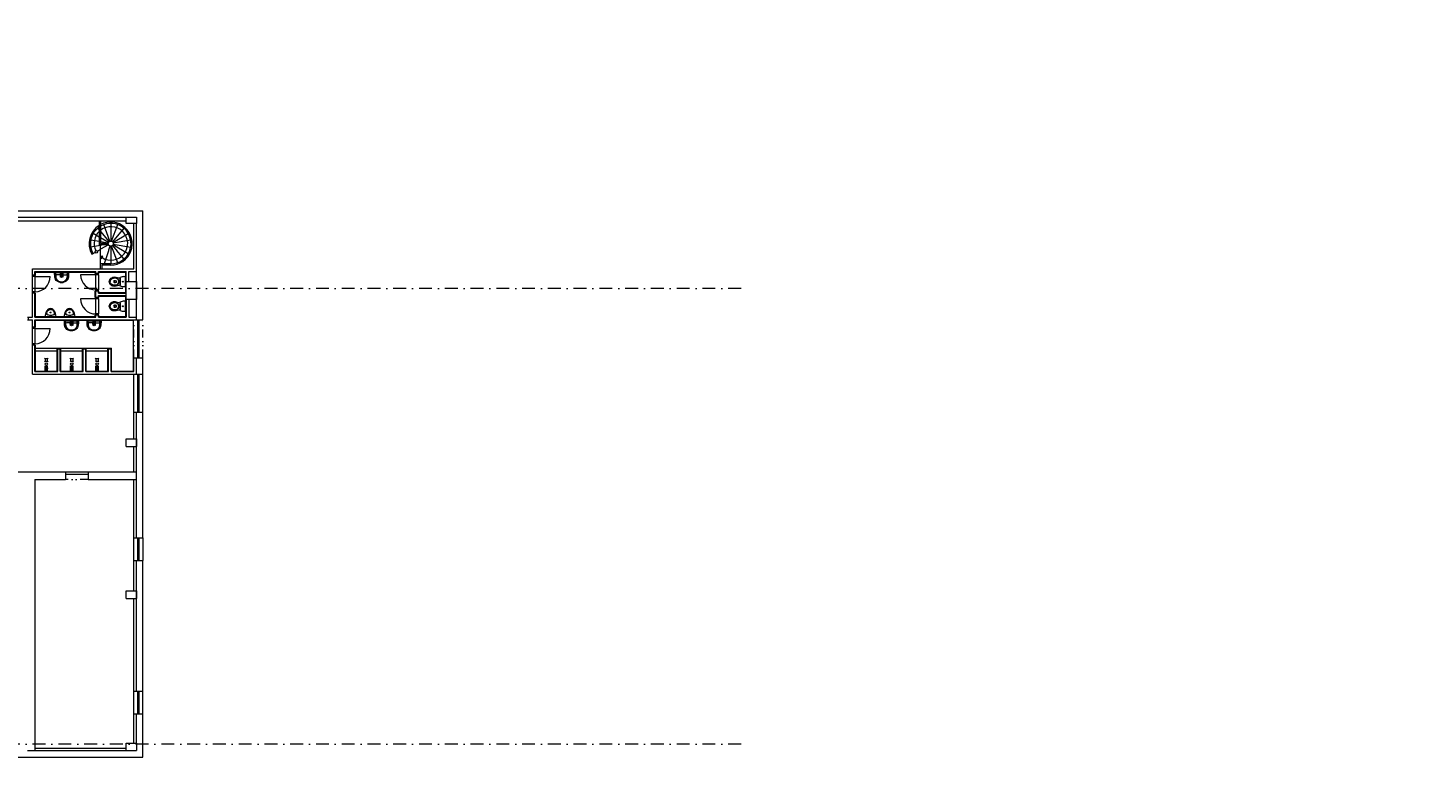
# Model space of a CAD drawing. Header units: millimetres. Extents: x -916886 to 3713765, y -2985421 to 1675785.
# Tile 78 of 256: x 975287 to 1030504, y 26900 to 55655. Entities that reach past the tile are written whole.
import ezdxf
from ezdxf import colors
from ezdxf.entities.mleader import LeaderData, LeaderLine
from ezdxf.math import Vec2, Vec3

# ---------------------------------------------------------------- set-up
doc = ezdxf.new("R2010")
doc.units = ezdxf.units.MM
doc.linetypes.add('DASHDOT', pattern=[25.4, 12.7, -6.35, 0, -6.35])
doc.linetypes.add('DIVIDE', pattern=[31.75, 12.7, -6.35, 0, -6.35, 0, -6.35])
for name, color, linetype, lineweight in [('___vedl obj', 7, 'Continuous', 30), ('A99_N_kce-pohl', 1, 'Continuous', 9), ('A99_N_txt-popis-50 @ 200', 240, 'Continuous', 9)]:
    doc.layers.add(name, color=color, linetype=linetype, lineweight=lineweight)
doc.styles.add('A99_popis', font='isocpeur.ttf')

# ---------------------------------------------------------------- blocks, each defined once
blk = doc.blocks.new('pisoar')
at = {"layer": '___vedl obj', "linetype": 'ByBlock', "lineweight": 5}
blk.add_line((215, 0), (-215, 0), dxfattribs=at)
blk.add_circle((-1, -163), 19.4, dxfattribs=at)
for centre, radius, start, end in [((-146, -13), 361, 326.5782, 1.989), ((142, -17), 358, 177.2027, 217.386), ((-155, -139), 36.9, 131.2946, 209.5532), ((-67, -236), 167, 97.4614, 131.973), ((-88, -140), 69.7, 108.3417, 214.8562), ((11, -105), 173, 205.5872, 247.0307), ((20, -119), 199, 215.3972, 246.5641), ((-1, -490), 429, 78.2478, 101.886), ((0, -177), 138, 244.7705, 295.2295), ((0, -151), 127, 243.3513, 296.6487), ((-37, -79), 208, 297.0126, 332.0165), ((-8, -132), 182, 291.4216, 334.2065), ((64, -240), 172, 53.935, 82.4618), ((89, -141), 68.5, 327.9013, 75.8457), ((147, -139), 42.2, 345.2975, 64.2538)]:
    blk.add_arc(centre, radius, start, end, dxfattribs=at)

msp = doc.modelspace()

# ---------------------------------------------------------------- linework, layer by layer
at = {"layer": 'A99_N_kce-pohl', "color": 7, "ltscale": 2}
for p, q in [((970762.5, 48450), (979812.5, 48450)), ((974262.5, 48050), (979162.5, 48050)), ((976462.5, 43000), (976562.5, 43000)), ((977462.5, 43000), (977562.5, 43000)), ((978462.5, 43000), (978562.5, 43000)), ((979462.5, 34650), (979812.5, 34650)), ((979162.5, 27450), (979562.5, 27450)), ((979162.5, 27150), (979162.5, 27450)), ((979162.5, 27150), (979562.5, 27150)), ((979562.5, 27450), (979562.5, 27150))]:
    msp.add_line(p, q, dxfattribs=at)
at = {"layer": 'A99_N_kce-pohl', "color": 7}
for p, q in [((973512.5, 48200), (979162.5, 48200)), ((978100.4, 47409.8), (977858.3, 47549.6)), ((978036.9, 47762), (978100.4, 47686.3)), ((978516.2, 47244), (978276.7, 47901.7)), ((978550.3, 47950), (978550.4, 47250)), ((978584.6, 47244), (978824.1, 47901.8)), ((978100.4, 47231.6), (977763.3, 47292.7)), ((975582.5, 43020), (976442.5, 43020)), ((975582.5, 42920), (976442.5, 42920)), ((975963.8, 42610), (975944.3, 42630)), ((976080.7, 42630), (976061.2, 42610)), ((976442.5, 43020), (976582.5, 43020)), ((976582.5, 43020), (977442.5, 43020)), ((976582.5, 42920), (977442.5, 42920)), ((976963.8, 42610), (976944.3, 42630)), ((977080.7, 42630), (977061.2, 42610)), ((977442.5, 43020), (977582.5, 43020)), ((977582.5, 43020), (978442.5, 43020)), ((977582.5, 42920), (978442.5, 42920)), ((977963.8, 42610), (977944.3, 42630)), ((978080.7, 42630), (978061.2, 42610)), ((978442.5, 43020), (978582.5, 43020)), ((979462.5, 42650), (979812.5, 42650)), ((975963.8, 42510), (975944.3, 42490)), ((976080.7, 42490), (976061.2, 42510)), ((976963.8, 42510), (976944.3, 42490)), ((977080.7, 42490), (977061.2, 42510)), ((977963.8, 42510), (977944.3, 42490)), ((978080.7, 42490), (978061.2, 42510)), ((979462.5, 35550), (979812.5, 35550)), ((979462.5, 34650), (979462.5, 35550)), ((979612.5, 35550), (979612.5, 34650)), ((979662.5, 35550), (979662.5, 34650)), ((979812.5, 35550), (979812.5, 34650)), ((979462.5, 28600), (979812.5, 28600)), ((979462.5, 27450), (979462.5, 28600)), ((979562.5, 27450), (979562.5, 28600)), ((979812.5, 26900), (979812.5, 28600)), ((975262.5, 27150), (975562.5, 27150)), ((975562.5, 27250), (979162.5, 27250)), ((975562.5, 27250), (975562.5, 27150)), ((975562.5, 27150), (979162.5, 27150)), ((967162.5, 26900), (979812.5, 26900))]:
    msp.add_line(p, q, dxfattribs=at)
at = {"layer": 'A99_N_kce-pohl', "color": 7, "linetype": 'DASHDOT', "ltscale": 40}
msp.add_line((1003412.1, 27400), (820042.5, 27400), dxfattribs=at)
at = {"layer": 'A99_N_kce-pohl', "color": 7, "ltscale": 2}
msp.add_lwpolyline([(979162.5, 48200), (979562.5, 48200), (979562.5, 47950), (979162.5, 47950)], close=True, dxfattribs=at)
at = {"layer": 'A99_N_kce-pohl', "color": 7}
for points in [[(976062.5, 42610), (975962.5, 42610), (975962.5, 42510), (976062.5, 42510)], [(977062.5, 42610), (976962.5, 42610), (976962.5, 42510), (977062.5, 42510)], [(978062.5, 42610), (977962.5, 42610), (977962.5, 42510), (978062.5, 42510)]]:
    msp.add_lwpolyline(points, close=True, dxfattribs=at)
for centre in [(976012.5, 42398.1), (977012.5, 42398.1), (978012.5, 42398.1)]:
    msp.add_circle(centre, 50, dxfattribs=at)

# ---------------------------------------------------------------- leaders
at = {"layer": 'A99_N_txt-popis-50 @ 200', "lineweight": 9}
ml = msp.add_multileader_mtext('Standard', dxfattribs=at)
ml.set_content('\\A1;{\\C256;výměna sekčních vrat}', color=1, style='A99_popis')
ml.set_leader_properties(color=256, linetype='ByLayer', lineweight=-1)
ml.build(insert=Vec2(0, 0))
ml.multileader.update_dxf_attribs({"dogleg_length": 1, "arrow_head_size": 200, "scale": 200})
ctx = ml.context
ctx.base_point, ctx.scale, ctx.char_height, ctx.arrow_head_size, ctx.landing_gap_size, ctx.plane_origin = Vec3(310090, 55375), 200, 400, 200, 250, Vec3(309735, 46339.2)
notes = []
notes.append((ctx, [(0, (1, 1, 0), (309445, 55375), (1, 0), 645, [(0, [(305790, 55375)], 0, [])])]))
ctx.mtext.insert, ctx.mtext.width, ctx.mtext.defined_height, ctx.mtext.flow_direction = Vec3(310340, 55575.2), 3570.166, 1693.3, 5
ctx.mtext.has_bg_fill, ctx.mtext.bg_color, ctx.mtext.bg_scale_factor, ctx.mtext.bg_transparency, ctx.mtext.use_window_bg_color = 1, -1073741824, 1, 0, 1
ml = msp.add_multileader_mtext('Standard', dxfattribs=at)
ml.set_content('\\A1;{\\C256;osazení nových dveří (požární únik)}', color=1, style='A99_popis')
ml.set_leader_properties(color=256, linetype='ByLayer', lineweight=-1)
ml.build(insert=Vec2(0, 0))
ml.multileader.update_dxf_attribs({"dogleg_length": 6.4, "arrow_head_size": 200, "scale": 200})
ctx = ml.context
ctx.base_point, ctx.scale, ctx.char_height, ctx.arrow_head_size, ctx.landing_gap_size, ctx.plane_origin = Vec3(9575, 51055), 200, 400, 200, 400, Vec3(8542.5, 42525.8)
notes.append((ctx, [(0, (1, 1, 0), (8295, 51055), (1, 0), 1280, [(0, [(5750, 49085)], 0, [])])]))
ctx.mtext.insert, ctx.mtext.width, ctx.mtext.flow_direction = Vec3(9975, 51315), 12217.24, 5
ml = msp.add_multileader_mtext('Standard', dxfattribs=at)
ml.set_content('\\A1;{\\C256;přesun VZT clony (II. etapa)}', color=1, style='A99_popis')
ml.set_leader_properties(color=256, linetype='ByLayer', lineweight=-1)
ml.build(insert=Vec2(0, 0))
ml.multileader.update_dxf_attribs({"dogleg_length": 3.23, "arrow_head_size": 100, "scale": 200})
ctx = ml.context
ctx.base_point, ctx.scale, ctx.char_height, ctx.arrow_head_size, ctx.landing_gap_size, ctx.plane_origin = Vec3(308670, 46612.3), 200, 400, 100, 250, Vec3(304415, 38976.7)
notes.append((ctx, [(0, (1, 1, 0), (308025, 46612.3), (1, 0), 645, [(0, [(306802.5, 44515)], 0, [])])]))
ctx.mtext.insert, ctx.mtext.width, ctx.mtext.defined_height, ctx.mtext.flow_direction = Vec3(308920, 46872.3), 8159.943, 8.47, 5
ctx.mtext.has_bg_fill, ctx.mtext.bg_color, ctx.mtext.bg_scale_factor, ctx.mtext.bg_transparency, ctx.mtext.use_window_bg_color = 1, -1073741824, 1, 0, 1
ml = msp.add_multileader_mtext('Standard', dxfattribs=at)
ml.set_content('\\A1;{\\C256;dozdění otvoru po demontovaných vratech}', color=1, style='A99_popis')
ml.set_leader_properties(color=256, linetype='ByLayer', lineweight=-1)
ml.build(insert=Vec2(0, 0))
ml.multileader.update_dxf_attribs({"dogleg_length": 3.23, "arrow_head_size": 100, "scale": 200})
ctx = ml.context
ctx.base_point, ctx.scale, ctx.char_height, ctx.arrow_head_size, ctx.landing_gap_size, ctx.plane_origin = Vec3(9827.5, 43679.8), 200, 400, 100, 250, Vec3(5572.5, 36044.2)
notes.append((ctx, [(0, (1, 1, 0), (9182.5, 43679.8), (1, 0), 645, [(0, [(5615, 43679.9)], 0, [])])]))
ctx.mtext.insert, ctx.mtext.width, ctx.mtext.defined_height, ctx.mtext.flow_direction = Vec3(10077.5, 43879.8), 8772.729, 8.47, 5
ctx.mtext.has_bg_fill, ctx.mtext.bg_color, ctx.mtext.bg_scale_factor, ctx.mtext.bg_transparency, ctx.mtext.use_window_bg_color = 1, -1073741824, 1, 0, 1
ml = msp.add_multileader_mtext('Standard', dxfattribs=at)
ml.set_content('\\A1;{\\fISOCPEUR|b1|i0|c238|p34;\\C256;demolice vestavby (SO 02) - II. etapa\\P\\fISOCPEUR|b0|i0|c238|p34;(není předmětěm této projektové dokumentace)}', color=1, style='A99_popis')
ml.set_leader_properties(color=256, linetype='ByLayer', lineweight=-1)
ml.build(insert=Vec2(0, 0))
ml.multileader.update_dxf_attribs({"dogleg_length": 3.23, "arrow_head_size": 200, "scale": 200})
ctx = ml.context
ctx.base_point, ctx.scale, ctx.char_height, ctx.arrow_head_size, ctx.landing_gap_size, ctx.plane_origin = Vec3(308655, 41605), 200, 500, 200, 250, Vec3(314625, 37109)
notes.append((ctx, [(0, (1, 1, 0), (308010, 41605), (1, 0), 645, [(0, [(308010, 37735)], 0, [])])]))
ctx.mtext.insert, ctx.mtext.width, ctx.mtext.flow_direction = Vec3(308905, 41930), 17024.301, 5
ctx.mtext.has_bg_fill, ctx.mtext.bg_color, ctx.mtext.bg_scale_factor, ctx.mtext.bg_transparency, ctx.mtext.use_window_bg_color = 1, -1073741824, 1, 0, 1
ml = msp.add_multileader_mtext('Standard', dxfattribs=at)
ml.set_content('\\A1;{\\C256;vybourání otvoru pro nová vrata}', color=1, style='A99_popis')
ml.set_leader_properties(color=256, linetype='ByLayer', lineweight=-1)
ml.build(insert=Vec2(0, 0))
ml.multileader.update_dxf_attribs({"dogleg_length": 3.23, "arrow_head_size": 200, "scale": 200})
ctx = ml.context
ctx.base_point, ctx.scale, ctx.char_height, ctx.arrow_head_size, ctx.landing_gap_size, ctx.plane_origin = Vec3(306935, 36279.8), 200, 400, 200, 250, Vec3(304415, 28644.2)
notes.append((ctx, [(0, (1, 1, 0), (306290, 36279.8), (1, 0), 645, [(0, [(305650, 36279.9)], 0, [])])]))
ctx.mtext.insert, ctx.mtext.width, ctx.mtext.flow_direction = Vec3(307185, 36539.8), 4238.982, 5
ctx.mtext.has_bg_fill, ctx.mtext.bg_color, ctx.mtext.bg_scale_factor, ctx.mtext.bg_transparency, ctx.mtext.use_window_bg_color = 1, -1073741824, 1, 0, 1
ml = msp.add_multileader_mtext('Standard', dxfattribs=at)
ml.set_content('\\A1;{\\C256;dozdění okenních otvorů}', color=1, style='A99_popis')
ml.set_leader_properties(color=256, linetype='ByLayer', lineweight=-1)
ml.build(insert=Vec2(0, 0))
ml.multileader.update_dxf_attribs({"dogleg_length": 3.23, "arrow_head_size": 200, "scale": 200})
ctx = ml.context
ctx.base_point, ctx.scale, ctx.char_height, ctx.arrow_head_size, ctx.landing_gap_size, ctx.plane_origin = Vec3(307010, 33665), 200, 400, 200, 250, Vec3(310050, 22819.2)
notes.append((ctx, [(0, (1, 1, 0), (306365, 33665), (1, 0), 645, [(0, [(305550, 33665.2)], 0, [])])]))
ctx.mtext.insert, ctx.mtext.width, ctx.mtext.defined_height, ctx.mtext.flow_direction = Vec3(307260, 33865), 4425, 8.47, 5
ctx.mtext.has_bg_fill, ctx.mtext.bg_color, ctx.mtext.bg_scale_factor, ctx.mtext.bg_transparency, ctx.mtext.use_window_bg_color = 1, -1073741824, 1, 0, 1
ml = msp.add_multileader_mtext('Standard', dxfattribs=at)
ml.set_content('\\A1;{\\C256;vybourání oken a dozdění okenních otvorů}', color=1, style='A99_popis')
ml.set_leader_properties(color=256, linetype='ByLayer', lineweight=-1)
ml.build(insert=Vec2(0, 0))
ml.multileader.update_dxf_attribs({"dogleg_length": 3.23, "arrow_head_size": 200, "scale": 200})
ctx = ml.context
ctx.base_point, ctx.scale, ctx.char_height, ctx.arrow_head_size, ctx.landing_gap_size, ctx.plane_origin = Vec3(307010, 30072.5), 200, 400, 200, 250, Vec3(310050, 19226.7)
notes.append((ctx, [(0, (1, 1, 0), (306365, 30072.5), (1, 0), 645, [(0, [(305550, 30072.7)], 0, [])])]))
ctx.mtext.insert, ctx.mtext.width, ctx.mtext.defined_height, ctx.mtext.flow_direction = Vec3(307260, 30272.5), 4425, 8.47, 5
ctx.mtext.has_bg_fill, ctx.mtext.bg_color, ctx.mtext.bg_scale_factor, ctx.mtext.bg_transparency, ctx.mtext.use_window_bg_color = 1, -1073741824, 1, 0, 1
for ctx, leaders in notes:
    for number, flags, end, landing, length, lines in leaders:
        leader = LeaderData()
        leader.index, (leader.has_last_leader_line, leader.has_dogleg_vector, leader.attachment_direction) = number, flags
        leader.last_leader_point, leader.dogleg_vector, leader.dogleg_length = Vec3(end), Vec3(landing), length
        for number, points, colour, breaks in lines:
            line = LeaderLine()
            line.index, line.vertices, line.color, line.breaks = number, Vec3.list(points), colors.encode_raw_color(colour), breaks
            leader.lines.append(line)
        ctx.leaders.append(leader)

# ---------------------------------------------------------------- next in the draw order: linework, layer by layer
at = {"layer": 'A99_N_kce-pohl', "color": 7}
for p, q in [((978100.4, 48050), (978100.4, 47100)), ((978150.4, 48050), (978150.4, 47150)), ((978150.4, 47626.7), (978486.2, 47226.6)), ((979064.7, 47762.8), (978614.7, 47226.6)), ((978637, 47200), (979243.3, 47550)), ((979562.5, 44150), (979562.5, 47950)), ((978150.4, 47082.1), (977757.8, 47015.5)), ((978461, 47100), (978100.4, 47100)), ((978463.8, 47200), (978150.4, 47380.9)), ((978452, 47167.8), (978150.4, 47222.5)), ((978450.4, 47150), (978150.4, 47150)), ((978463.2, 47101.2), (978150.4, 46926.4)), ((978255.9, 47100), (978150.4, 47082.1)), ((978150.4, 46150), (978150.4, 47100)), ((978519.2, 47055), (978287.1, 46350)), ((978550.4, 47050), (978550.4, 46350)), ((978824.1, 46398.2), (978584.6, 47056)), ((978614.7, 47073.4), (979064.7, 46537.2)), ((979243.3, 46750), (978637, 47100)), ((979338.3, 47288.9), (978648.9, 47167.4)), ((978648.9, 47132.6), (979338.3, 47011.1)), ((977808.4, 46729.9), (977850.9, 46753.7)), ((977939, 46803.7), (977850.9, 46753.7)), ((978150.4, 46923.7), (978026, 46853.1)), ((978235.9, 46652.4), (978150.4, 46637.7)), ((978150.4, 46637.7), (978178.6, 46545.8)), ((978178.6, 46545.8), (978235.9, 46652.4)), ((975562.5, 45900), (975462.5, 45900)), ((975462.5, 45250), (975462.5, 45850)), ((975562.5, 45900), (975582.5, 45900)), ((975562.5, 45850), (976162.5, 45850)), ((975562.5, 45850), (975562.5, 45250)), ((975582.5, 46030), (977942.5, 46030)), ((975582.5, 45899.2), (975582.5, 46030)), ((976612.5, 45920), (976412.5, 45920)), ((976537.5, 45905.4), (976687.5, 45905.4)), ((976562.5, 46030), (976562.5, 45826.9)), ((976612.5, 45920), (976812.5, 45920)), ((976662.5, 46030), (976662.5, 45826.9)), ((977962.5, 45925), (977362.5, 45925)), ((977942.5, 45974.9), (977942.5, 46030)), ((977942.5, 45974.9), (977962.5, 45975)), ((978062.5, 45975), (977962.5, 45975)), ((977962.5, 45325), (977962.5, 45925)), ((978062.5, 45975), (978082.5, 45975)), ((978062.5, 45925), (978062.5, 45325)), ((978082.5, 46030), (979142.5, 46030)), ((978082.5, 45977.5), (978082.5, 46030)), ((978550.4, 46350), (978150.4, 46350)), ((978200.4, 46300), (978200.4, 46150)), ((978550.4, 46300), (978200.4, 46300)), ((979142.5, 45220), (979142.5, 46030)), ((979262.5, 45650), (979262.5, 46050)), ((979262.5, 46050), (979562.5, 46050)), ((975562.5, 45200), (975462.5, 45200)), ((975562.5, 45200), (975582.5, 45200)), ((975582.5, 44270), (975582.5, 45200.5)), ((977962.5, 44975), (977362.5, 44975)), ((977942.5, 45025.2), (977942.5, 45275.7)), ((977942.5, 45275.7), (977962.5, 45275.7)), ((977942.5, 45025.2), (977962.5, 45025.2)), ((978062.5, 45275), (977962.5, 45275)), ((978062.5, 45025), (977962.5, 45025)), ((977962.5, 44375), (977962.5, 44975)), ((978062.5, 45275), (978082.5, 45275)), ((978062.5, 45025), (978082.5, 45025)), ((978062.5, 44975), (978062.5, 44375)), ((978082.5, 45220), (978082.5, 45272.5)), ((978082.5, 45220), (979142.5, 45220)), ((978082.5, 45080), (979142.5, 45080)), ((978082.5, 45027.5), (978082.5, 45080)), ((979142.5, 44270), (979142.5, 45080)), ((979262.5, 44950), (979262.5, 44250)), ((975312.5, 44150), (975312.5, 44250)), ((975582.5, 44270), (977942.5, 44270)), ((977942.5, 44270), (977942.5, 44325)), ((977942.5, 44325), (977962.5, 44325)), ((978062.5, 44325), (977962.5, 44325)), ((978062.5, 44325), (978082.5, 44325)), ((978082.5, 44270), (978082.5, 44325)), ((978082.5, 44270), (979142.5, 44270)), ((979262.5, 44250), (979562.5, 44250)), ((975562.5, 43850), (975462.5, 43850)), ((975462.5, 43200), (975462.5, 43800)), ((975562.5, 43800), (975562.5, 43200)), ((975562.5, 43800), (976162.5, 43800)), ((975582.5, 44130), (979442.5, 44130)), ((975582.5, 43850), (975582.5, 44130)), ((977000.5, 44020), (976800.5, 44020)), ((976925.5, 44005.4), (977075.5, 44005.4)), ((976950.5, 44130), (976950.5, 43926.9)), ((977000.5, 44020), (977200.5, 44020)), ((977050.5, 44130), (977050.5, 43926.9)), ((977892.8, 44020), (977692.8, 44020)), ((977817.8, 44005.4), (977967.8, 44005.4)), ((977842.8, 44130), (977842.8, 43926.9)), ((977892.8, 44020), (978092.8, 44020)), ((977942.8, 44130), (977942.8, 43926.9)), ((979612.5, 44150), (979612.5, 42650)), ((979662.5, 44150), (979662.5, 42650)), ((975937.5, 42243.1), (976087.5, 42243.1)), ((976937.5, 42243.1), (977087.5, 42243.1)), ((977937.5, 42243.1), (978087.5, 42243.1)), ((975562.5, 37850), (975562.5, 27250)), ((977662.5, 37850), (979462.5, 37850)), ((979462.5, 35550), (979462.5, 37850)), ((979462.5, 37850), (979562.5, 37850)), ((979562.5, 29500), (979562.5, 34650)), ((979812.5, 29500), (979812.5, 34650)), ((979462.5, 29500), (979462.5, 33150)), ((979462.5, 29500), (979812.5, 29500)), ((979462.5, 28600), (979462.5, 29500)), ((979612.5, 29500), (979612.5, 28600)), ((979662.5, 29500), (979662.5, 28600)), ((979812.5, 28600), (979812.5, 29500))]:
    msp.add_line(p, q, dxfattribs=at)
at = {"layer": 'A99_N_kce-pohl', "color": 7, "ltscale": 2}
for p, q in [((979812.5, 44150), (979812.5, 48450)), ((979462.5, 46150), (979462.5, 47950)), ((975462.5, 46150), (979462.5, 46150)), ((975462.5, 45850), (975462.5, 46150)), ((975562.5, 45850), (975462.5, 45850)), ((975562.5, 46050), (977962.5, 46050)), ((975562.5, 45850), (975562.5, 46050)), ((977962.5, 45925), (977962.5, 46050)), ((978062.5, 45925), (977962.5, 45925)), ((978062.5, 46050), (979162.5, 46050)), ((978062.5, 45925), (978062.5, 46050)), ((979162.5, 45650), (979162.5, 46050)), ((977962.5, 44975), (977962.5, 45325)), ((978062.5, 45325), (977962.5, 45325)), ((978062.5, 45200), (978062.5, 45325)), ((975462.5, 44250), (975462.5, 45250)), ((975562.5, 45250), (975462.5, 45250)), ((975562.5, 44250), (975562.5, 45250)), ((978062.5, 44975), (977962.5, 44975)), ((978062.5, 45200), (979162.5, 45200)), ((978062.5, 44975), (978062.5, 45100)), ((978062.5, 45100), (979162.5, 45100)), ((979162.5, 44950), (979162.5, 44250)), ((975262.5, 44250), (975462.5, 44250)), ((975562.5, 44250), (977962.5, 44250)), ((977962.5, 44250), (977962.5, 44375)), ((978062.5, 44375), (977962.5, 44375)), ((978062.5, 44250), (978062.5, 44375)), ((978062.5, 44250), (979162.5, 44250)), ((975262.5, 44150), (975462.5, 44150)), ((975462.5, 43800), (975462.5, 44150)), ((975562.5, 43800), (975462.5, 43800)), ((975562.5, 44150), (979812.5, 44150)), ((975562.5, 43800), (975562.5, 44150)), ((975562.5, 43850), (975582.5, 43850)), ((975562.5, 43200), (975462.5, 43200)), ((975562.5, 43150), (975462.5, 43150)), ((975562.5, 43150), (975582.5, 43150)), ((975562.5, 37850), (976762.5, 37850)), ((979462.5, 33450), (979462.5, 34650)), ((979162.5, 33450), (979562.5, 33450)), ((979162.5, 33150), (979162.5, 33450)), ((979162.5, 33150), (979562.5, 33150)), ((979562.5, 33450), (979562.5, 33150))]:
    msp.add_line(p, q, dxfattribs=at)
at = {"layer": 'A99_N_kce-pohl', "color": 7, "linetype": 'DASHDOT', "ltscale": 40}
msp.add_line((1003412.1, 45380), (822312.5, 45380), dxfattribs=at)
at = {"layer": 'A99_N_kce-pohl', "color": 7, "linetype": 'DIVIDE', "ltscale": 25}
for p, q in [((979462.5, 42650), (979462.5, 44150)), ((979812.5, 42650), (979812.5, 44150)), ((977662.5, 37850), (976762.5, 37850))]:
    msp.add_line(p, q, dxfattribs=at)
at = {"layer": 'A99_N_kce-pohl', "color": 7}
for points in [[(976550.7, 45622.8, -0.1381028), (976435.3, 45668.7, -0.2109721), (976344.5, 45831.2, -0.0228916), (976337.5, 45970.4), (976337.5, 46030), (976887.5, 46030), (976887.5, 45970.4, -0.0228916), (976880.5, 45831.2, -0.2109721), (976789.7, 45668.7, -0.1381028), (976674.3, 45622.8, -0.1001703)], [(976550.7, 45634.1, -0.1490988), (976439.7, 45686.2, -0.1821693), (976364.4, 45832.8, -0.0229309), (976357.5, 45970.4), (976357.5, 46005.8)], [(976382.5, 45890, -0.0226854), (976384.8, 46010, -0.0891119)], [(976674.3, 45634.1, 0.1490988), (976785.3, 45686.2, 0.1821693), (976860.6, 45832.8, 0.0229309), (976867.5, 45970.4), (976867.5, 46005.8)], [(976842.5, 45890, 0.02272), (976840.2, 46010, 0.0891119)], [(976550.7, 45649.6, 0.077631), (976674.3, 45649.6, 0.077631)], [(976550.7, 45634.1, 0.077631), (976674.3, 45634.1, 0.077631)], [(976550.7, 45622.8, 0.077631), (976674.3, 45622.8, 0.077631)], [(978729.2, 45612.6, -0.6348765), (978731.3, 45687.2)], [(978729.2, 44642.6, -0.6348765), (978731.3, 44717.2)], [(976938.7, 43722.8, -0.1381028), (976823.3, 43768.7, -0.2109721), (976732.5, 43931.2, -0.0228916), (976725.5, 44070.4), (976725.5, 44130), (977275.5, 44130), (977275.5, 44070.4, -0.0228916), (977268.5, 43931.2, -0.2109721), (977177.7, 43768.7, -0.1381028), (977062.3, 43722.8, -0.1001703)], [(976938.7, 43734.1, -0.1490988), (976827.7, 43786.2, -0.1821693), (976752.4, 43932.8, -0.0229309), (976745.5, 44070.4), (976745.5, 44105.8)], [(976770.5, 43990, -0.0226854), (976772.8, 44110, -0.0891119)], [(976938.7, 43749.6, 0.077631), (977062.3, 43749.6, 0.077631)], [(976938.7, 43734.1, 0.077631), (977062.3, 43734.1, 0.077631)], [(976938.7, 43722.8, 0.077631), (977062.3, 43722.8, 0.077631)], [(977062.3, 43734.1, 0.1490988), (977173.3, 43786.2, 0.1821693), (977248.5, 43932.8, 0.0229309), (977255.5, 44070.4), (977255.5, 44105.8)], [(977230.5, 43990, 0.02272), (977228.2, 44110, 0.0891119)], [(977831, 43722.8, -0.1381028), (977715.6, 43768.7, -0.2109721), (977624.8, 43931.2, -0.0228916), (977617.8, 44070.4), (977617.8, 44130), (978167.8, 44130), (978167.8, 44070.4, -0.0228916), (978160.8, 43931.2, -0.2109721), (978070.1, 43768.7, -0.1381028), (977954.6, 43722.8, -0.1001703)], [(977831, 43734.1, -0.1490988), (977720, 43786.2, -0.1821693), (977644.8, 43932.8, -0.0229309), (977637.8, 44070.4), (977637.8, 44105.8)], [(977662.8, 43990, -0.0226854), (977665.1, 44110, -0.0891119)], [(977831, 43749.6, 0.077631), (977954.6, 43749.6, 0.077631)], [(977831, 43734.1, 0.077631), (977954.6, 43734.1, 0.077631)], [(977831, 43722.8, 0.077631), (977954.6, 43722.8, 0.077631)], [(977954.6, 43734.1, 0.1490988), (978065.6, 43786.2, 0.1821693), (978140.9, 43932.8, 0.0229309), (978147.8, 44070.4), (978147.8, 44105.8)], [(978122.8, 43990, 0.02272), (978120.6, 44110, 0.0891119)]]:
    msp.add_lwpolyline(points, format="xyb", dxfattribs=at)
for points in [[(976384.8, 46010), (976357.5, 46005.8)], [(976384.8, 46010), (976840.2, 46010)], [(976840.2, 46010), (976867.5, 46005.8)], [(976772.8, 44110), (976745.5, 44105.8)], [(976772.8, 44110), (977228.2, 44110)], [(977228.2, 44110), (977255.5, 44105.8)], [(977665.1, 44110), (977637.8, 44105.8)], [(977665.1, 44110), (978120.6, 44110)], [(978120.6, 44110), (978147.8, 44105.8)]]:
    msp.add_lwpolyline(points, dxfattribs=at)
for points in [[(978926.8, 45514.4), (978764.8, 45472.7, -0.1201982), (978638.4, 45472.4, -0.223955), (978510.3, 45581.8, -0.2338796), (978510.3, 45723.2, -0.1979396), (978627.3, 45823, -0.1401719), (978764.8, 45827.3), (978926.8, 45785.7)], [(979117.5, 45472.5, -0.4484929), (979086.8, 45439.9, -0.0834908), (978933.3, 45470, -0.3122022), (978926.8, 45479.4), (978926.8, 45820.6, -0.3121755), (978933.3, 45830, -0.0834883), (979086.8, 45860.1, -0.4484929), (979117.5, 45827.5)], [(978866.7, 45647.6, -0.174099), (978838.7, 45551.6, -0.0907896), (978800.3, 45517.6, -0.124463), (978704.3, 45494.7, -0.1129211), (978608.3, 45517.3, -0.1750533), (978537.2, 45595.1, -0.2588112), (978537.2, 45704.9, -0.1718828), (978608.3, 45782.7, -0.1320879), (978704.3, 45805.3, -0.1303286), (978800.3, 45782.4, -0.2067325), (978861.3, 45702.2, -0.0655919), (978866.7, 45651.3)], [(978856.9, 45648.3, -0.2065757), (978819.4, 45544.7, -0.2052367), (978684, 45505.7, -0.1817712), (978578.4, 45551.8, -0.1942553), (978533.9, 45642.1, -0.1107989), (978544.2, 45701.3, -0.1518452), (978613, 45773.9, -0.1162941), (978704.3, 45795.3, -0.2009926), (978819.4, 45755.3, -0.1941406), (978857.5, 45654.4)], [(978696.1, 45613.3, 0.1475905), (978775, 45625.4, 0.5090978), (978775.3, 45673.4, 0.1502406), (978697.6, 45687.6, 0.8275521), (978692.4, 45613.4)], [(978926.8, 44544.4), (978764.8, 44502.7, -0.1201982), (978638.4, 44502.4, -0.223955), (978510.3, 44611.8, -0.2338796), (978510.3, 44753.2, -0.1979396), (978627.3, 44853, -0.1401719), (978764.8, 44857.3), (978926.8, 44815.7)], [(978866.7, 44677.6, -0.174099), (978838.7, 44581.6, -0.0907896), (978800.3, 44547.6, -0.124463), (978704.3, 44524.7, -0.1129211), (978608.3, 44547.3, -0.1750533), (978537.2, 44625.1, -0.2588112), (978537.2, 44734.9, -0.1718828), (978608.3, 44812.7, -0.1320879), (978704.3, 44835.3, -0.1303286), (978800.3, 44812.4, -0.2067325), (978861.3, 44732.2, -0.0655919), (978866.7, 44681.3)], [(978856.9, 44678.3, -0.2065757), (978819.4, 44574.7, -0.2052367), (978684, 44535.7, -0.1817712), (978578.4, 44581.8, -0.1942553), (978533.9, 44672.1, -0.1107989), (978544.2, 44731.3, -0.1518452), (978613, 44803.9, -0.1162941), (978704.3, 44825.3, -0.2009926), (978819.4, 44785.3, -0.1941406), (978857.5, 44684.4)], [(979117.5, 44502.5, -0.4484929), (979086.8, 44469.9, -0.0834908), (978933.3, 44500, -0.3122022), (978926.8, 44509.4), (978926.8, 44850.6, -0.3121755), (978933.3, 44860, -0.0834883), (979086.8, 44890.1, -0.4484929), (979117.5, 44857.5)], [(978696.1, 44643.3, 0.1475905), (978775, 44655.4, 0.5090978), (978775.3, 44703.4, 0.1502406), (978697.6, 44717.6, 0.8275521), (978692.4, 44643.4)]]:
    msp.add_lwpolyline(points, format="xyb", close=True, dxfattribs=at)
at = {"layer": 'A99_N_kce-pohl', "color": 7, "ltscale": 2}
msp.add_lwpolyline([(979162.5, 44950), (979162.5, 45650), (979562.5, 45650), (979562.5, 44950), (979162.5, 44950)], dxfattribs=at)
at = {"layer": 'A99_N_kce-pohl', "color": 7}
for centre, radius in [((978550.4, 47150), 100), ((977982.5, 46828.4), 50), ((976612.5, 45849), 37.5), ((976612.5, 45849), 25), ((976612.5, 45965), 20), ((979027.7, 45650), 17.1), ((979027.7, 45650), 13.6), ((979027.7, 44680), 17.1), ((979027.7, 44680), 13.6), ((977000.5, 43949), 37.5), ((977000.5, 43949), 25), ((977000.5, 44065), 20), ((977892.8, 43949), 37.5), ((977892.8, 43949), 25), ((977892.8, 44065), 20)]:
    msp.add_circle(centre, radius, dxfattribs=at)
for centre, radius, start, end in [((978553.4, 47146.5), 853.5, 122.05177, 209.21045), ((978553.4, 47146.5), 803.5, 124.3126, 209.21045), ((978548.3, 47157.2), 654.4, 133.18512, 205.78671), ((978550.9, 47149.6), 849.6, 269.97216, 118.11889), ((978550.9, 47149.6), 799.6, 269.9697, 120.05249), ((978558.7, 47157.2), 660.8, 237.80746, 128.16019), ((975562.5, 45850), 600, 270, 0), ((976579.5, 45877.9), 197.3, 176.47131, 192.11133), ((976412.5, 45890), 30, 90, 180), ((976601.7, 45858.3), 216.3, 185.79061, 216.23882), ((976623.3, 45858.3), 216.3, 323.76118, 354.20939), ((976812.5, 45890), 30, 0, 90), ((976645.5, 45877.9), 197.3, 347.88867, 3.52869), ((977962.5, 45925), 600, 180, 270), ((976598.3, 45857), 212.8, 216.48485, 257.0536), ((976626.7, 45857), 212.8, 282.9464, 323.51515), ((978747.8, 45649.4), 41.3, 113.59096, 243.23297), ((977962.5, 44975), 600, 180, 270), ((978747.8, 44679.4), 41.3, 113.59096, 243.23297), ((975562.5, 43800), 600, 270, 0), ((976967.5, 43977.9), 197.3, 176.47131, 192.11133), ((976800.5, 43990), 30, 90, 180), ((976989.7, 43958.3), 216.3, 185.79061, 216.23882), ((976986.3, 43957), 212.8, 216.48485, 257.0536), ((977014.7, 43957), 212.8, 282.9464, 323.51515), ((977011.3, 43958.3), 216.3, 323.76118, 354.20939), ((977200.5, 43990), 30, 0, 90), ((977033.5, 43977.9), 197.3, 347.88867, 3.52869), ((977859.8, 43977.9), 197.3, 176.47131, 192.11133), ((977692.8, 43990), 30, 90, 180), ((977882, 43958.3), 216.3, 185.79061, 216.23882), ((977878.6, 43957), 212.8, 216.48485, 257.0536), ((977907, 43957), 212.8, 282.9464, 323.51515), ((977903.6, 43958.3), 216.3, 323.76118, 354.20939), ((978092.8, 43990), 30, 0, 90), ((977925.8, 43977.9), 197.3, 347.88867, 3.52869)]:
    msp.add_arc(centre, radius, start, end, dxfattribs=at)

# ---------------------------------------------------------------- next in the draw order: block references
at = {"layer": 'A99_N_kce-pohl', "color": 7, "rotation": 180}
for p in [(976177.7, 44270), (976927.7, 44270)]:
    msp.add_blockref('pisoar', p, dxfattribs=at)

# ---------------------------------------------------------------- next in the draw order: leaders
at = {"layer": 'A99_N_txt-popis-50 @ 200', "lineweight": 9}
ml = msp.add_multileader_mtext('Standard', dxfattribs=at)
ml.set_content('\\A1;{\\C256;demontáž pásových střešních světlíků}', color=1, style='A99_popis')
ml.set_leader_properties(color=256, linetype='ByLayer', lineweight=-1)
ml.build(insert=Vec2(0, 0))
ml.multileader.update_dxf_attribs({"dogleg_length": 3.23, "arrow_head_size": 200, "scale": 200})
ctx = ml.context
ctx.base_point, ctx.scale, ctx.char_height, ctx.arrow_head_size, ctx.landing_gap_size, ctx.plane_origin = Vec3(331775, 41605), 200, 400, 200, 250, Vec3(337745, 37109)
notes = []
notes.append((ctx, [(0, (1, 1, 0), (331130, 41605), (1, 0), 645, [(0, [(331130, 39005.3)], 0, [])])]))
ctx.mtext.insert, ctx.mtext.width, ctx.mtext.flow_direction = Vec3(332025, 41865), 9848.317, 5
ctx.mtext.has_bg_fill, ctx.mtext.bg_color, ctx.mtext.bg_scale_factor, ctx.mtext.bg_transparency, ctx.mtext.use_window_bg_color = 1, -1073741824, 1, 0, 1
for ctx, leaders in notes:
    for number, flags, end, landing, length, lines in leaders:
        leader = LeaderData()
        leader.index, (leader.has_last_leader_line, leader.has_dogleg_vector, leader.attachment_direction) = number, flags
        leader.last_leader_point, leader.dogleg_vector, leader.dogleg_length = Vec3(end), Vec3(landing), length
        for number, points, colour, breaks in lines:
            line = LeaderLine()
            line.index, line.vertices, line.color, line.breaks = number, Vec3.list(points), colors.encode_raw_color(colour), breaks
            leader.lines.append(line)
        ctx.leaders.append(leader)

# ---------------------------------------------------------------- next in the draw order: linework, layer by layer
at = {"layer": 'A99_N_kce-pohl', "color": 7}
for p, q in [((979442.5, 42120), (979442.5, 44130)), ((975582.5, 42120), (975582.5, 43150)), ((976442.5, 42120), (976442.5, 43020)), ((976582.5, 42120), (976582.5, 43020)), ((977442.5, 42120), (977442.5, 43020)), ((977582.5, 42120), (977582.5, 43020)), ((978442.5, 42120), (978442.5, 43020)), ((978582.5, 42120), (978582.5, 43020)), ((979462.5, 42100), (979462.5, 42650)), ((979562.5, 42000), (979562.5, 42650)), ((979812.5, 42000), (979812.5, 42650)), ((975462.5, 42000), (979462.5, 42000)), ((975582.5, 42120), (976442.5, 42120)), ((975962.5, 42120), (975962.5, 42323.1)), ((976012.5, 42120), (976012.5, 42348.1)), ((976062.5, 42120), (976062.5, 42323.1)), ((976582.5, 42120), (977442.5, 42120)), ((976962.5, 42120), (976962.5, 42323.1)), ((977012.5, 42120), (977012.5, 42348.1)), ((977062.5, 42120), (977062.5, 42323.1)), ((977962.5, 42120), (977962.5, 42323.1)), ((978012.5, 42120), (978012.5, 42348.1)), ((978062.5, 42120), (978062.5, 42323.1)), ((978562.5, 42100), (979462.5, 42100)), ((978582.5, 42120), (979442.5, 42120)), ((979462.5, 42000), (979812.5, 42000)), ((979462.5, 40500), (979462.5, 42000)), ((979612.5, 42000), (979612.5, 40500)), ((979662.5, 42000), (979662.5, 40500)), ((979812.5, 40500), (979812.5, 42000)), ((979462.5, 39450), (979462.5, 40500)), ((979462.5, 40500), (979812.5, 40500))]:
    msp.add_line(p, q, dxfattribs=at)
at = {"layer": 'A99_N_kce-pohl', "color": 7, "ltscale": 2}
for p, q in [((975462.5, 42000), (975462.5, 43200)), ((975562.5, 42100), (975562.5, 43200)), ((976462.5, 42100), (976462.5, 43000)), ((976562.5, 42100), (976562.5, 43000)), ((977462.5, 42100), (977462.5, 43000)), ((977562.5, 42100), (977562.5, 43000)), ((978462.5, 42100), (978462.5, 43000)), ((978562.5, 42100), (978562.5, 43000)), ((975562.5, 42100), (976462.5, 42100)), ((976562.5, 42100), (977462.5, 42100)), ((977562.5, 42100), (978462.5, 42100)), ((977582.5, 42120), (978442.5, 42120)), ((979162.5, 39450), (979562.5, 39450))]:
    msp.add_line(p, q, dxfattribs=at)

# ---------------------------------------------------------------- next in the draw order: leaders
at = {"layer": 'A99_N_txt-popis-50 @ 200', "lineweight": 9}
ml = msp.add_multileader_mtext('Standard', dxfattribs=at)
ml.set_content('\\A1;{\\fISOCPEUR|b1|i0|c238|p34;\\C256;stavební úpravy S003, vyplývající z aktualizovaného projektu PBŘ, nejsou součástí této projektové dokumentace.}', color=1, style='A99_popis')
ml.set_leader_properties(color=256, linetype='ByLayer', lineweight=-1)
ml.build(insert=Vec2(0, 0))
ml.multileader.update_dxf_attribs({"dogleg_length": 3.23, "arrow_head_size": 1000, "scale": 200})
ctx = ml.context
ctx.base_point, ctx.scale, ctx.char_height, ctx.arrow_head_size, ctx.landing_gap_size, ctx.plane_origin = Vec3(430980.1, 38620), 200, 500, 1000, 250, Vec3(440770, 33829)
notes = []
notes.append((ctx, [(1, (1, 1, 0), (448160, 38620), (-1, 0), 645, [(0, [(453265, 38620)], 0, [])])]))
ctx.mtext.insert, ctx.mtext.width, ctx.mtext.flow_direction = Vec3(431230.1, 38870), 16325.85, 5
ctx.mtext.has_bg_fill, ctx.mtext.bg_color, ctx.mtext.bg_scale_factor, ctx.mtext.bg_transparency, ctx.mtext.use_window_bg_color = 1, -1073741824, 1, 0, 1
for ctx, leaders in notes:
    for number, flags, end, landing, length, lines in leaders:
        leader = LeaderData()
        leader.index, (leader.has_last_leader_line, leader.has_dogleg_vector, leader.attachment_direction) = number, flags
        leader.last_leader_point, leader.dogleg_vector, leader.dogleg_length = Vec3(end), Vec3(landing), length
        for number, points, colour, breaks in lines:
            line = LeaderLine()
            line.index, line.vertices, line.color, line.breaks = number, Vec3.list(points), colors.encode_raw_color(colour), breaks
            leader.lines.append(line)
        ctx.leaders.append(leader)

# ---------------------------------------------------------------- next in the draw order: linework, layer by layer
at = {"layer": 'A99_N_kce-pohl', "color": 7}
for p, q in [((979562.5, 35550), (979562.5, 40500)), ((979812.5, 35550), (979812.5, 40500)), ((979462.5, 38150), (979462.5, 39150)), ((976762.5, 38150), (977662.5, 38150)), ((977662.5, 38150), (979462.5, 38150)), ((977662.5, 38150), (977662.5, 37850)), ((979462.5, 38150), (979562.5, 38150)), ((976762.5, 38050), (977662.5, 38050))]:
    msp.add_line(p, q, dxfattribs=at)
at = {"layer": 'A99_N_kce-pohl', "color": 7, "ltscale": 2}
for p, q in [((979162.5, 39150), (979162.5, 39450)), ((979562.5, 39450), (979562.5, 39150)), ((979162.5, 39150), (979562.5, 39150)), ((974262.5, 38150), (976762.5, 38150)), ((976762.5, 38150), (976762.5, 37850))]:
    msp.add_line(p, q, dxfattribs=at)

doc.saveas('drawing.dxf')
